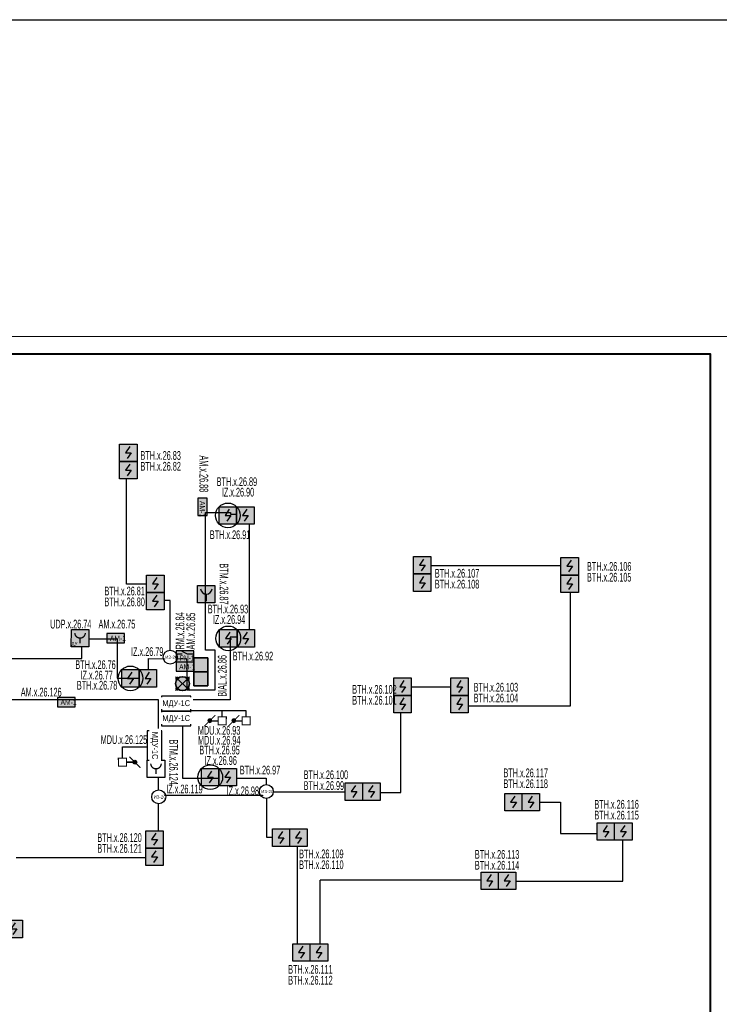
# Model space of a CAD drawing. Header units: millimetres. Extents: x 303602 to 13248484, y -10200551 to -26241.
# Tile 42 of 51: x 906153 to 926217, y -76560 to -48338. Entities that reach past the tile are written whole.
import ezdxf
from ezdxf.enums import TextEntityAlignment as Align

# ---------------------------------------------------------------- set-up
doc = ezdxf.new("R2010")
doc.units = ezdxf.units.MM
doc.set_wipeout_variables(frame=1)
doc.linetypes.add('CONTINOUS', pattern=[0])
for name, color, linetype, lineweight in [('_АПС_Оборудование', 1, 'Continuous', 30), ('RC-Извещатели_пожарные', 1, 'Continuous', 30), ('Воздуховоды', 7, 'Continuous', 18), ('ОС', 5, 'Continuous', 25), ('Рамка', 7, 'Continuous', 18), ('СОУЭ', 1, 'Continuous', 30), ('СС-011-ПОЖ-СИГНАЛИЗАЦИЯ', 1, 'Continuous', 30), ('УГО АПС и АПЗ$0$_АПС_Оборудование', 1, 'Continuous', 30), ('УГО АПС и АПЗ$0$СС-011-ПОЖ-СИГНАЛИЗАЦИЯ', 1, 'Continuous', 30)]:
    doc.layers.add(name, color=color, linetype=linetype, lineweight=lineweight)
for name, color, linetype in [('EI_HATCH_GALV', 7, 'Continuous'), ('АПС', 5, 'Continuous'), ('ССПС', 5, 'Continuous'), ('формат', 250, 'Continuous')]:
    doc.layers.add(name, color=color, linetype=linetype)
doc.layers.add('УГО АПС и АПЗ$0$СС_СОУЭ', color=7, linetype='Continuous', lineweight=35, true_color=0x004961)
doc.styles.add('Arial', font='arial.ttf', dxfattribs={"width": 0.9, "height": 700})
doc.styles.add('Arial Narrow', font='ARIALN.TTF', dxfattribs={"width": 0.9, "height": 600})
doc.styles.add('Arial Narrow_Нум', font='ARIALN.TTF', dxfattribs={"width": 0.7, "height": 250})
doc.styles.add('Arial_2', font='arial.ttf', dxfattribs={"width": 0.9, "height": 400})
doc.styles.add('CP.Text', font='arial.ttf')
doc.styles.get("Standard").update_dxf_attribs({"font": 'isocpeur.ttf', "width": 0.9})

# ---------------------------------------------------------------- blocks, each defined once
blk = doc.blocks.new('*U39')
at = {"color": 0, "lineweight": 0}
blk.add_lwpolyline([(-594, 0), (0, 0), (0, 420), (-594, 420)], close=True, dxfattribs=at)
at = {"lineweight": 40}
blk.add_lwpolyline([(-574, 5), (-5, 5), (-5, 415), (-574, 415)], close=True, dxfattribs=at)
at = {"style": 'Arial', "width": 0.9, "flags": 8}
blk.add_attdef('FORMAT', (-36.87, 1.26), '', height=2.8, dxfattribs=at)
blk = doc.blocks.new('RC-UGO-IRA-01')
blk.add_wipeout([(2.5, 2.5), (2.5, -2.5), (-2.5, -2.5), (-2.5, 2.5)]).dxf.layer = 'RC-Извещатели_пожарные'
blk.add_wipeout([(-2.5, -2.5), (-2.5, 2.5), (2.5, 2.5), (2.5, -2.5)]).dxf.layer = 'RC-Извещатели_пожарные'
at = {"layer": 'RC-Извещатели_пожарные', "ltscale": 30}
blk.add_lwpolyline([(2.5, 2.5), (2.5, -2.5), (-2.5, -2.5), (-2.5, 2.5)], close=True, dxfattribs=at)
at = {"layer": 'RC-Извещатели_пожарные', "ltscale": 30, "const_width": 0.375}
blk.add_lwpolyline([(-1.5, 1.5, 1), (1.5, 1.5, 1)], format="xyb", dxfattribs=at)
blk.add_lwpolyline([(0, 0), (0, -1.5)], dxfattribs=at)
at = {"layer": 'RC-Извещатели_пожарные'}
blk.add_attdef('PSTN', text='', height=1.5, dxfattribs=at).set_placement((2.5, 2.5), align=Align.BOTTOM_CENTER)
blk = doc.blocks.new('ИП 212-64 прот.R3')
blk.add_wipeout([(2.5, 2.5), (2.5, -2.5), (-2.5, -2.5), (-2.5, 2.5)]).dxf.layer = 'RC-Извещатели_пожарные'
blk.add_wipeout([(-2.5, -2.5), (-2.5, 2.5), (2.5, 2.5), (2.5, -2.5)]).dxf.layer = 'RC-Извещатели_пожарные'
at = {"lineweight": 35, "true_color": 0xffffff}
h = blk.add_hatch(color=7, dxfattribs=at)
h.dxf.hatch_style = 1
h.paths.add_polyline_path([(-2.5, 2.5), (-2.5, -2.5), (2.5, -2.5), (2.5, 2.5)])
at = {"color": 1, "linetype": 'ByBlock', "lineweight": -2}
for p, q in [((0.39, 1.77), (-0.83, 0)), ((-0.83, 0), (0.83, 0)), ((0.83, 0), (-0.31, -1.63))]:
    blk.add_line(p, q, dxfattribs=at)
at = {"layer": 'RC-Извещатели_пожарные', "ltscale": 30}
for p, q in [((-2.5, -2.5), (-2.5, 2.5)), ((-2.5, 2.5), (2.5, 2.5)), ((2.5, 2.5), (2.5, -2.5)), ((2.5, -2.5), (-2.5, -2.5))]:
    blk.add_line(p, q, dxfattribs=at)
blk = doc.blocks.new('УГО АПС и АПЗ$0$A$C0ED213A1')
blk.add_wipeout([(-200, 0), (0, -200), (200, 0), (0, 200)])
blk.add_circle((0, 0), 200)
at = {"layer": 'УГО АПС и АПЗ$0$СС-011-ПОЖ-СИГНАЛИЗАЦИЯ', "color": 1, "style": 'CP.Text', "width": 0.8}
blk.add_text('ИЗ-2О', height=90, dxfattribs=at).set_placement((-145, -47))
blk = doc.blocks.new('*U96')
at = {"lineweight": 35, "true_color": 0xffffff}
h = blk.add_hatch(color=7, dxfattribs=at)
h.dxf.hatch_style = 1
h.paths.add_polyline_path([(-2.5, 2.5), (-2.5, -2.5), (2.5, -2.5), (2.5, 2.5)])
at = {"color": 1, "linetype": 'ByBlock', "lineweight": -2}
for p, q in [((0.39, 1.76), (-0.83, 0)), ((-0.83, 0), (0.83, 0)), ((0.83, 0), (-0.31, -1.64))]:
    blk.add_line(p, q, dxfattribs=at)
at = {"color": 1, "linetype": 'ByBlock', "lineweight": -2, "ltscale": 0.1}
blk.add_lwpolyline([(-2.5, 2.5), (2.5, 2.5), (2.5, -2.5), (-2.5, -2.5)], close=True, dxfattribs=at)
at = {"layer": 'RC-Извещатели_пожарные'}
blk.add_circle((0, 0), 3.54, dxfattribs=at)
at = {"layer": 'RC-Извещатели_пожарные', "style": 'Arial Narrow_Нум', "width": 0.7}
blk.add_attdef('PSTN', text='', height=2.5, dxfattribs=at).set_placement((5.33, 2.66), align=Align.BOTTOM_CENTER)
blk = doc.blocks.new('РМ-4схема')
at = {"lineweight": 40, "ltscale": 2, "true_color": 0xffffff}
h = blk.add_hatch(color=7, dxfattribs=at)
h.dxf.hatch_style = 1
h.paths.add_polyline_path([(-154589, 33976), (-154086, 33976), (-154086, 34289), (-154589, 34289)])
at = {"layer": 'ОС', "color": 1, "lineweight": 30}
for p, q in [((-154420, 34196, 0), (-154589, 34196, 0)), ((-154260, 34196, 0), (-154420, 34270, 0)), ((-154086, 34196, 0), (-154260, 34196, 0))]:
    blk.add_line(p, q, dxfattribs=at)
at = {"layer": 'ОС', "color": 1, "lineweight": 30, "elevation": 0}
blk.add_lwpolyline([(-154086, 34289), (-154589, 34289), (-154589, 33976), (-154086, 33976)], close=True, dxfattribs=at)
at = {"layer": 'ССПС', "color": 1, "lineweight": -2, "ltscale": 1000, "style": 'Arial Narrow_Нум', "width": 0.8}
blk.add_text('РМ-1', height=151, dxfattribs=at).set_placement((-154484, 34011, 0))
blk = doc.blocks.new('авфывыа')
at = {"lineweight": 40, "ltscale": 2, "true_color": 0xffffff}
h = blk.add_hatch(color=7, dxfattribs=at)
h.dxf.hatch_style = 1
h.paths.add_polyline_path([(287843, 200199), (287340, 200199), (287340, 199936), (287843, 199936)])
at = {"layer": 'ОС', "color": 1, "lineweight": 30}
blk.add_lwpolyline([(287843, 200199), (287340, 200199), (287340, 199936), (287843, 199936)], close=True, dxfattribs=at)
at = {"layer": 'ССПС', "color": 1, "lineweight": -2, "ltscale": 1000, "style": 'Arial Narrow', "width": 0.9}
blk.add_text('АМ-1', height=150, dxfattribs=at).set_placement((287425, 199988))
blk = doc.blocks.new('УДП')
at = {"color": 30}
blk.add_wipeout([(324223, -148669), (324222, -149169), (323722, -149169), (323723, -148669)], dxfattribs=at).dxf.layer = 'RC-Извещатели_пожарные'
blk.add_wipeout([(323722, -149169), (323723, -148669), (324223, -148669), (324222, -149169)], dxfattribs=at).dxf.layer = 'RC-Извещатели_пожарные'
at = {"layer": 'EI_HATCH_GALV', "lineweight": 30, "true_color": 0xffffff}
h = blk.add_hatch(color=7, dxfattribs=at)
h.dxf.hatch_style = 1
h.paths.add_polyline_path([(324223, -148669), (324222, -149169), (323722, -149169), (323723, -148669)])
at = {"layer": 'RC-Извещатели_пожарные', "color": 30, "ltscale": 30}
blk.add_lwpolyline([(324223, -148669), (324222, -149169), (323722, -149169), (323723, -148669)], close=True, dxfattribs=at)
at = {"layer": 'RC-Извещатели_пожарные', "color": 30, "ltscale": 30, "const_width": 37.5}
blk.add_lwpolyline([(323823, -148769, 1), (324123, -148769, 1)], format="xyb", dxfattribs=at)
blk.add_lwpolyline([(323972, -148919), (323972, -149069)], dxfattribs=at)
at = {"color": 30, "lineweight": 30, "style": 'Arial Narrow', "width": 0.9}
blk.add_text('ДУ', height=100, dxfattribs=at).set_placement((323814, -149078), align=Align.MIDDLE_CENTER)
blk = doc.blocks.new('_МДУ')
at = {"color": 1}
blk.add_wipeout([(-350, 175), (350, 175), (350, -175), (-350, -175)], dxfattribs=at)
at = {"layer": 'АПС', "color": 1, "lineweight": 30, "ltscale": 200}
blk.add_lwpolyline([(350, 175), (-350, 175), (-350, -175), (350, -175)], close=True, dxfattribs=at)
at = {"layer": 'АПС', "color": 0, "lineweight": 30, "ltscale": 200, "insert": (3, -9), "char_height": 140, "width": 668.29, "attachment_point": 5, "style": 'Arial_2', "bg_fill": 2}
blk.add_mtext('МДУ-1С', dxfattribs=at)
blk = doc.blocks.new('УГО АПС и АПЗ$0$точка сбора')
h = blk.add_hatch(color=255)
h.dxf.hatch_style = 1
h.paths.add_polyline_path([(0, 0), (-88, 88, 0.198912), (-125, 0, 0.198912), (-88, -88)])
h.paths.add_polyline_path([(125, 0, 0.198912), (88, 88), (0, 0), (88, -88, 0.198912)])
h = blk.add_hatch(color=2)
h.dxf.hatch_style = 1
h.paths.add_polyline_path([(88, -88), (0, 0), (-88, -88, 0.414214)])
h.paths.add_polyline_path([(88, 88, 0.414214), (-88, 88), (0, 0)])
at = {"layer": 'УГО АПС и АПЗ$0$СС_СОУЭ', "color": 1}
for p, q in [((-88, 88), (-125, 125)), ((-88, 88), (-125, 88)), ((-88, 88), (-88, 125)), ((88, 88), (125, 125)), ((88, 88), (88, 125)), ((88, 88), (125, 88)), ((-88, -88), (-125, -125)), ((-88, -88), (-125, -88)), ((-88, -88), (-88, -125)), ((88, -88), (125, -125)), ((88, -88), (88, -125)), ((88, -88), (125, -88))]:
    blk.add_line(p, q, dxfattribs=at)
for points in [[(-88, 88), (88, -88)], [(-88, -88), (88, 88)]]:
    blk.add_lwpolyline(points, dxfattribs=at)
blk.add_circle((0, 0), 125, dxfattribs=at)
blk = doc.blocks.new('УГО АПС и АПЗ$0$A$C7da512b9')
at = {"true_color": 0xffffff}
h = blk.add_hatch(color=7, dxfattribs=at)
h.dxf.hatch_style = 1
h.paths.add_polyline_path([(0, 199.9872), (-399.9744, 199.9872), (-399.9744, -199.9872), (0, -199.9872)])
at = {"lineweight": 35, "true_color": 0x0a0aff}
for points in [[(0, 74.9952), (0, 199.9872), (-399.9744, 199.9872), (-399.9744, 74.9952)], [(-399.9744, -74.9952), (-399.9744, -199.9872), (0, -199.9872), (0, -74.9952)]]:
    blk.add_hatch(color=5, dxfattribs=at).paths.add_polyline_path(points)
at = {"color": 5, "lineweight": 35, "true_color": 0x0a0aff}
for p, q in [((-399.9744, 199.9872), (-399.9744, -199.9872)), ((0, 199.9872), (-399.9744, 199.9872)), ((0, -199.9872), (0, 199.9872)), ((-399.9744, -199.9872), (0, -199.9872))]:
    blk.add_line(p, q, dxfattribs=at)
blk = doc.blocks.new('озк_пр')
at = {"layer": 'УГО АПС и АПЗ$0$_АПС_Оборудование', "ltscale": 200}
h = blk.add_hatch(color=1, dxfattribs=at)
h.dxf.hatch_style = 1
h.paths.add_polyline_path([(468761, -41723, 1), (468650, -41723, 1)])
at = {"color": 1, "const_width": 29.5}
blk.add_lwpolyline([(468549, -41567), (468666, -41684)], dxfattribs=at)
at = {"layer": 'УГО АПС и АПЗ$0$_АПС_Оборудование', "color": 1, "lineweight": 35, "ltscale": 200}
blk.add_line((468636, -41723), (468463, -41723), dxfattribs=at)
at = {"layer": 'УГО АПС и АПЗ$0$_АПС_Оборудование', "color": 1, "const_width": 29.5}
blk.add_lwpolyline([(468233, -41839), (468463, -41839), (468463, -41608), (468232, -41608)], close=True, dxfattribs=at)
blk.add_lwpolyline([(468745, -41762), (468862, -41880)], dxfattribs=at)
at = {"layer": 'УГО АПС и АПЗ$0$_АПС_Оборудование', "color": 1}
blk.add_circle((468706, -41723), 55.4, dxfattribs=at)
blk = doc.blocks.new('пд_выт')
at = {"layer": 'Воздуховоды', "true_color": 0xcd6928}
h = blk.add_hatch(color=32, dxfattribs=at)
h.dxf.hatch_style = 1
h.paths.add_polyline_path([(468770, -40558, 1), (468659, -40558, 1)])
at = {"layer": 'Воздуховоды', "color": 32, "lineweight": 30, "true_color": 0xcd6928}
blk.add_line((468645, -40558), (468472, -40558), dxfattribs=at)
at = {"layer": 'Воздуховоды', "color": 32, "true_color": 0xcd6928, "const_width": 29.5}
blk.add_lwpolyline([(468242, -40674), (468472, -40673), (468472, -40443), (468241, -40443)], close=True, dxfattribs=at)
for points in [[(468558, -40401), (468675, -40519)], [(468754, -40597), (468871, -40714)]]:
    blk.add_lwpolyline(points, dxfattribs=at)
at = {"layer": 'Воздуховоды', "color": 32, "true_color": 0xcd6928}
blk.add_circle((468715, -40558), 55.4, dxfattribs=at)
blk = doc.blocks.new('*U89')
at = {"linetype": 'Continuous', "lineweight": -2, "true_color": 0xffffff}
h = blk.add_hatch(color=7, dxfattribs=at)
h.dxf.hatch_style = 1
h.paths.add_polyline_path([(0, 500), (0, 0), (500, 0), (500, 500)])
at = {"color": 1, "linetype": 'Continuous', "lineweight": -2}
blk.add_line((250, 250), (250, 43), dxfattribs=at)
blk.add_lwpolyline([(0, 500), (500, 500), (500, 0), (0, 0)], close=True, dxfattribs=at)
blk.add_arc((250, 417), 167, 186.4495, 353.5853, dxfattribs=at)
at = {"color": 0, "linetype": 'Continuous', "lineweight": -2, "style": 'Arial Narrow_Нум'}
for tag, p in [('INDEX', (-63, -235)), ('NUM_DEVICE', (-64, -630))]:
    blk.add_attdef(tag, p, '', height=125, dxfattribs=at)
at = {"color": 0, "linetype": 'Continuous', "lineweight": -2, "style": 'Arial Narrow_Нум', "flags": 1}
for tag, p in [('NAME_DEVICE', (-64, -421)), ('NUM_POM', (-82, -847))]:
    blk.add_attdef(tag, p, '', height=125, dxfattribs=at)

msp = doc.modelspace()

# ---------------------------------------------------------------- linework, layer by layer
at = {"layer": 'RC-Извещатели_пожарные', "lineweight": 30}
msp.add_lwpolyline([(901683, -66646), (907936, -66646), (907936, -66087), (908950, -66087), (908950, -66574), (908950, -66574), (908950, -67214), (909848, -67214), (909848, -66649), (910943, -66653), (910943, -67548), (911762, -67548), (911762, -66407), (911485, -66407), (911485, -62468), (912203, -62468), (912203, -62508), (912734, -62508), (912734, -66034), (912187, -66034), (912187, -67836), (910821, -67829), (910821, -70078), (913217, -70078), (913217, -70577), (910129, -70577), (910129, -67829), (909405, -67829), (909405, -67832), (890172, -67832)], dxfattribs=at)
at = {"layer": 'Рамка'}
msp.add_lwpolyline([(869067, -98921), (925967, -98921), (925967, -57921), (869067, -57921)], close=True, dxfattribs=at)
at = {"layer": 'СС-011-ПОЖ-СИГНАЛИЗАЦИЯ', "lineweight": 30}
for p, q in [((917941, -63986), (921952, -63986)), ((921665, -70767), (921665, -71668))]:
    msp.add_line(p, q, dxfattribs=at)
at = {"layer": 'СС-011-ПОЖ-СИГНАЛИЗАЦИЯ', "color": 30, "lineweight": 30, "true_color": 0xf26722}
for points in [[(911963, -68317), (911963, -68135)], [(909098, -69506), (909098, -69183)]]:
    msp.add_lwpolyline(points, dxfattribs=at)

# ---------------------------------------------------------------- block references
at = {"color": 6, "rotation": 270}
msp.add_blockref('авфывыа', (711326, 225291), dxfattribs=at)
at = {"color": 7, "linetype": 'CONTINOUS', "lineweight": 30, "ltscale": 100, "xscale": 1.000735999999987, "yscale": 1.000735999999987, "zscale": 1.000735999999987}
msp.add_blockref('*U89', (911253, -65052), dxfattribs=at)
at = {"color": 6}
for p in [(621315, -266133), (619900, -267966)]:
    msp.add_blockref('авфывыа', p, dxfattribs=at)
at = {"layer": 'СС-011-ПОЖ-СИГНАЛИЗАЦИЯ', "lineweight": 30, "xscale": -1}
for p in [(1380320, -27874), (1381008, -27874)]:
    msp.add_blockref('пд_выт', p, dxfattribs=at)
at = {"layer": 'СС-011-ПОЖ-СИГНАЛИЗАЦИЯ', "lineweight": 30}
msp.add_blockref('озк_пр', (440750, -27898), dxfattribs=at)
at = {"layer": 'УГО АПС и АПЗ$0$_АПС_Оборудование', "rotation": 270}
for p in [(911347, -67031), (911347, -67431)]:
    msp.add_blockref('УГО АПС и АПЗ$0$A$C7da512b9', p, dxfattribs=at)
at = {"layer": 'УГО АПС и АПЗ$0$_АПС_Оборудование', "xscale": 1.6, "yscale": 1.6, "zscale": 1.6, "rotation": 270}
msp.add_blockref('УГО АПС и АПЗ$0$точка сбора', (910824, -67369, 0), dxfattribs=at)
at = {"layer": 'формат', "xscale": 100, "yscale": 100, "zscale": 100}
msp.add_blockref('*U39', (926467, -99421), dxfattribs=at)

# ---------------------------------------------------------------- texts
at = {"lineweight": 30, "style": 'Arial Narrow_Нум', "width": 0.7}
for s, rotation, p in [('АМ.x.26.88', 270, (911309, -60828)), ('ВТМ.x.26.87', 270, (911887, -63920)), ('AM.x.26.85', 90, (911185, -66390)), ('BIAL.x.26.86', 90, (912086, -67744))]:
    msp.add_text(s, height=250, rotation=rotation, dxfattribs=at).set_placement(p)
for s, p in [('ВТН.x.26.89', (911802, -61705)), ('IZ.x.26.90', (911950, -62005)), ('ВТН.x.26.91', (911606, -63226)), ('ВТН.x.26.106', (922421, -64133)), ('ВТН.x.26.105', (922421, -64443)), ('ВТН.x.26.93', (911546, -65355)), ('IZ.x.26.94', (911694, -65655)), ('AM.x.26.75', (908414, -65787)), ('ВТН.x.26.76', (907747, -66950)), ('IZ.x.26.77', (907895, -67250)), ('ВТН.x.26.78', (907792, -67539)), ('ВТН.x.26.103', (919172, -67596)), ('AM.x.26.126', (906185, -67736)), ('ВТН.x.26.104', (919172, -67906)), ('MDU.x.26.93', (911263, -68832)), ('MDU.x.26.94', (911267, -69117)), ('ВТН.x.26.95', (911305, -69397)), ('ВТН.x.26.117', (920027, -70051)), ('ВТН.x.26.118', (920027, -70362)), ('ВТН.x.26.116', (922634, -70952)), ('ВТН.x.26.113', (919207, -72388)), ('ВТН.x.26.110', (914166, -72684)), ('ВТН.x.26.112', (913853, -75994))]:
    msp.add_text(s, height=250, dxfattribs=at).set_placement(p)

# ---------------------------------------------------------------- next in the draw order: block references
at = {"layer": 'RC-Извещатели_пожарные', "xscale": 99.99999999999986, "yscale": 99.99999999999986, "zscale": 99.99999999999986, "rotation": 359.9525678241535}
msp.add_blockref('RC-UGO-IRA-01', (910062, -69810), dxfattribs=at)
at = {"layer": 'СОУЭ', "color": 6, "xscale": 100, "yscale": 100, "zscale": 100}
for p in [(909270, -60752), (912624, -62547), (917698, -63975), (921925, -64005), (910043, -64507), (912636, -66071), (909830, -67218), (917134, -67456), (918769, -67456), (912118, -70051), (915741, -70465), (920314, -70767), (922966, -71609), (910018, -71835), (913649, -71785), (919634, -73018), (905984, -74400), (914236, -75075)]:
    msp.add_blockref('ИП 212-64 прот.R3', p, dxfattribs=at)
at = {"layer": 'СС-011-ПОЖ-СИГНАЛИЗАЦИЯ', "lineweight": 30}
msp.add_blockref('УДП', (583911, 82856), dxfattribs=at)
at = {"layer": 'УГО АПС и АПЗ$0$_АПС_Оборудование'}
for p in [(910471, -66610), (913226, -70460), (910140, -70614)]:
    msp.add_blockref('УГО АПС и АПЗ$0$A$C0ED213A1', p, dxfattribs=at)

# ---------------------------------------------------------------- next in the draw order: linework, layer by layer
at = {"layer": 'RC-Извещатели_пожарные', "lineweight": 30}
msp.add_lwpolyline([(913227, -70661), (913227, -71774), (913399, -71774)], dxfattribs=at)
at = {"layer": 'СС-011-ПОЖ-СИГНАЛИЗАЦИЯ', "lineweight": 30}
for p, q in [((909793, -64518), (909217, -64518)), ((910465, -66412), (910465, -64990)), ((917375, -67459), (918518, -67459)), ((913437, -70474), (915485, -70474)), ((910126, -70815), (910126, -71585)), ((921665, -71668), (922720, -71668)), ((919381, -73005), (914767, -73005))]:
    msp.add_line(p, q, dxfattribs=at)

# ---------------------------------------------------------------- next in the draw order: block references
msp.add_blockref('РМ-4схема', (1065229, -100721, 0))
at = {"color": 6}
msp.add_blockref('авфывыа', (623300, -266951), dxfattribs=at)
at = {"layer": '_АПС_Оборудование', "color": 0, "lineweight": 30, "xscale": 1.2, "yscale": 1.2, "zscale": 1.2, "rotation": 270}
msp.add_blockref('_МДУ', (910022, -69140), dxfattribs=at)
at = {"layer": 'RC-Извещатели_пожарные', "xscale": 100, "yscale": 100, "zscale": 100}
for p in [(912124, -62547), (912136, -66071), (909330, -67218), (911618, -70051)]:
    msp.add_blockref('*U96', p, dxfattribs=at)
at = {"layer": 'СОУЭ', "color": 6, "xscale": 100, "yscale": 100, "zscale": 100}
for p in [(909270, -61252), (917698, -64475), (921925, -64505), (910043, -65007), (917134, -67956), (918769, -67956), (916241, -70465), (920814, -70767), (923466, -71609), (914149, -71785), (910018, -72335), (920134, -73018), (914736, -75075)]:
    msp.add_blockref('ИП 212-64 прот.R3', p, dxfattribs=at)

# ---------------------------------------------------------------- next in the draw order: texts
at = {"lineweight": 30, "style": 'Arial Narrow_Нум', "width": 0.7}
for s, rotation, p in [('RM.x.26.84', 90, (910874, -66390)), ('ВТМ.x.26.124', 270, (910443, -68969))]:
    msp.add_text(s, height=250, rotation=rotation, dxfattribs=at).set_placement(p)
for s, p in [('UDP.x.26.74', (907026, -65787)), ('IZ.x.26.79', (909346, -66575)), ('ВТН.x.26.92', (912262, -66703)), ('IZ.x.26.96', (911453, -69697)), ('ВТН.x.26.97', (912465, -69971)), ('ВТН.x.26.100', (914297, -70105)), ('IZ.x.26.119', (910355, -70514)), ('ВТН.x.26.99', (914297, -70415)), ('IZ.x.26.98', (912087, -70566)), ('ВТН.x.26.120', (908379, -71907))]:
    msp.add_text(s, height=250, dxfattribs=at).set_placement(p)

# ---------------------------------------------------------------- next in the draw order: linework, layer by layer
at = {"layer": 'СС-011-ПОЖ-СИГНАЛИЗАЦИЯ', "lineweight": 30}
for p, q in [((909217, -64518), (909217, -61502)), ((921946, -68008), (921946, -64774)), ((910465, -64990), (910300, -64990)), ((919042, -68008), (921946, -68008)), ((917081, -70493), (917081, -68216)), ((916501, -70493), (917081, -70493)), ((921064, -70767), (921665, -70767)), ((923452, -73033), (923452, -71872)), ((914109, -72056), (914109, -74825)), ((909765, -72359), (906051, -72359)), ((914765, -73005), (914765, -74821)), ((920407, -73033), (923452, -73033))]:
    msp.add_line(p, q, dxfattribs=at)
at = {"layer": 'СС-011-ПОЖ-СИГНАЛИЗАЦИЯ', "color": 30, "lineweight": 30, "true_color": 0xf26722}
msp.add_lwpolyline([(909098, -69183), (909812, -69183)], dxfattribs=at)

# ---------------------------------------------------------------- next in the draw order: block references
at = {"layer": '_АПС_Оборудование', "color": 0, "lineweight": 30, "xscale": 1.2, "yscale": 1.2, "zscale": 1.2}
msp.add_blockref('_МДУ', (910638, -68370), dxfattribs=at)

# ---------------------------------------------------------------- next in the draw order: texts
at = {"lineweight": 30, "style": 'Arial Narrow_Нум', "width": 0.7}
for s, p in [('ВТН.x.26.83', (909616, -60953)), ('ВТН.x.26.82', (909616, -61264)), ('ВТН.x.26.107', (918058, -64330)), ('ВТН.x.26.81', (908583, -64839)), ('ВТН.x.26.108', (918058, -64641)), ('ВТН.x.26.80', (908583, -65150)), ('ВТН.x.26.102', (915689, -67659)), ('ВТН.x.26.101', (915689, -67970)), ('MDU.x.26.125', (908475, -69098)), ('ВТН.x.26.115', (922634, -71262)), ('ВТН.x.26.121', (908379, -72217)), ('ВТН.x.26.109', (914166, -72374)), ('ВТН.x.26.114', (919207, -72699)), ('ВТН.x.26.111', (913853, -75683))]:
    msp.add_text(s, height=250, dxfattribs=at).set_placement(p)

# ---------------------------------------------------------------- next in the draw order: block references
at = {"layer": '_АПС_Оборудование', "color": 0, "lineweight": 30, "xscale": 1.2, "yscale": 1.2, "zscale": 1.2}
msp.add_blockref('_МДУ', (910638, -67942), dxfattribs=at)

# ---------------------------------------------------------------- next in the draw order: linework, layer by layer
at = {"layer": 'RC-Извещатели_пожарные', "lineweight": 30}
msp.add_lwpolyline([(329285, -48338), (1052378, -48338), (1052378, -104490), (329285, -104490)], close=True, dxfattribs=at)
at = {"layer": 'СС-011-ПОЖ-СИГНАЛИЗАЦИЯ', "color": 30, "lineweight": 30, "true_color": 0xf26722}
msp.add_lwpolyline([(911058, -68135), (912639, -68135), (912639, -68317)], dxfattribs=at)

doc.saveas('drawing.dxf')
